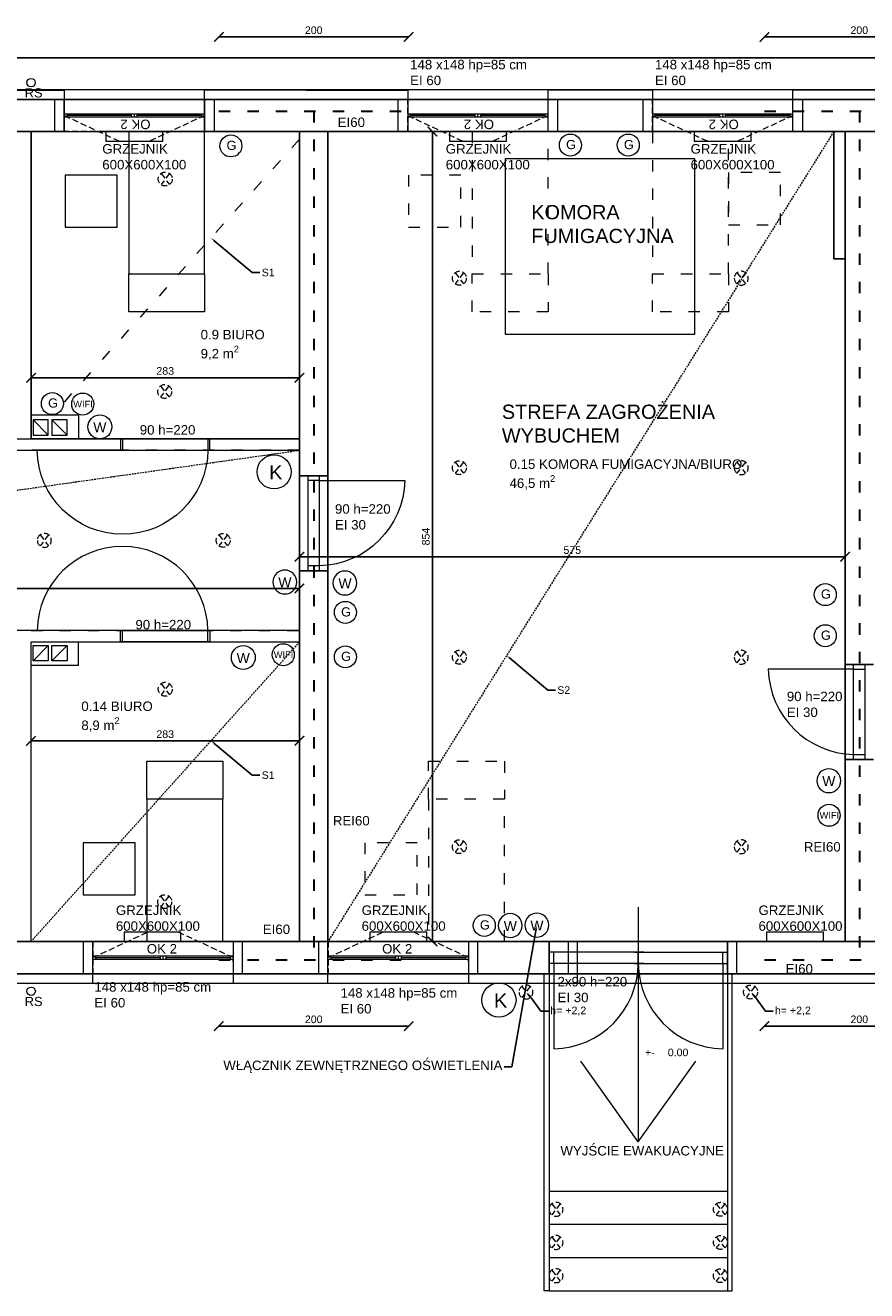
# Model space of a CAD drawing. Header units: centimetres. Extents: x -2458 to 12284, y -19336 to 2224.
# Tile 12 of 20: x 6063 to 6950, y -10253 to -8918. Entities that reach past the tile are written whole.
import ezdxf
from ezdxf import colors
from ezdxf.entities.mleader import LeaderData, LeaderLine
from ezdxf.math import Vec2, Vec3

# ---------------------------------------------------------------- set-up
doc = ezdxf.new("R2010")
doc.units = ezdxf.units.CM
doc.linetypes.add('DASHED2', pattern=[9.525, 6.35, -3.175])
doc.linetypes.add('GCAD_ISO03W100', pattern=[30, 12, -18])
for name, color, linetype, lineweight in [('100_KONSTRUKCYNE', 10, 'Continuous', 25), ('200_DZIAŁOWE', 50, 'Continuous', 15), ('300_DRZWI NOWE', 60, 'Continuous', 5), ('401_OKNA NOWE', 150, 'Continuous', 5), ('500_WIDOK', 220, 'Continuous', 5), ('600_POWIERZCHNIE', 11, 'Continuous', 9), ('800_WYMIARY', 210, 'Continuous', 9), ('900_SUFITY PODWIESZONE', 40, 'Continuous', 9), ('901_LAMPY', 51, 'Continuous', 5), ('902_PPOZ', 121, 'Continuous', 30)]:
    doc.layers.add(name, color=color, linetype=linetype, lineweight=lineweight)
doc.styles.get("Standard").update_dxf_attribs({"font": 'arial.ttf'})
doc.dimstyles.new('Kasia', dxfattribs={"dimtxt": 8, "dimasz": 10, "dimexe": 1.25, "dimexo": 0.625, "dimgap": 3, "dimtad": 1, "dimtxsty": 'Standard', "dimblk": 'ARCHTICK', "dimcen": 2.5, "dimse1": 1, "dimse2": 1, "dimadec": 0, "dimazin": 0, "dimtfac": 1, "dimtmove": 0, "dimatfit": 3, "dimldrblk": 'ARCHTICK', "dimfxl": 1, "dimarcsym": 1})

# ---------------------------------------------------------------- blocks, each defined once
blk = doc.blocks.new('okno nowe 148')
at = {"layer": '401_OKNA NOWE', "linetype": 'DASHED2'}
for p, q in [((5305.8, -8865.9), (5157.8, -8865.9)), ((5157.8, -8899.9), (5157.8, -8865.9)), ((5305.8, -8899.9), (5305.8, -8865.9)), ((5157.8, -8882.9), (5217.6, -8910.8)), ((5305.8, -8882.9), (5246, -8910.8)), ((5305.8, -8899.9), (5157.8, -8899.9))]:
    blk.add_line(p, q, dxfattribs=at)
at = {"layer": '401_OKNA NOWE'}
for p, q in [((5157.8, -8878.4), (5157.8, -8881.4)), ((5305.8, -8881.4), (5157.8, -8881.4)), ((5157.8, -8884.4), (5305.8, -8884.4)), ((5160.8, -8884.4), (5160.8, -8881.4)), ((5228.8, -8882.9), (5160.8, -8882.9)), ((5228.8, -8884.4), (5228.8, -8881.4)), ((5231.8, -8884.4), (5231.8, -8881.4)), ((5234.8, -8884.4), (5234.8, -8881.4)), ((5302.8, -8882.9), (5234.8, -8882.9)), ((5302.8, -8884.4), (5302.8, -8881.4)), ((5305.8, -8881.4), (5305.8, -8878.4))]:
    blk.add_line(p, q, dxfattribs=at)
at = {"layer": '401_OKNA NOWE', "insert": (5248.8, -8887.1), "char_height": 10, "width": 232.929, "attachment_point": 7, "rotation": 180}
blk.add_mtext('OK 2', dxfattribs=at)
blk = doc.blocks.new('wyjście ewakuacyjne')
at = {"layer": '200_DZIAŁOWE'}
for q in [(3304.9, -10231.2), (3426.1, -10231.2)]:
    blk.add_line((3365.5, -10316.1), q, dxfattribs=at)
blk.add_lwpolyline([(3365.5, -10068.8), (3365.5, -10316.1), (3365.5, -10316.1)], dxfattribs=at)
at = {"layer": '200_DZIAŁOWE', "insert": (3283.5, -10320.6), "char_height": 10, "width": 232.929, "attachment_point": 1}
blk.add_mtext('WYJŚCIE EWAKUACYJNE', dxfattribs=at)
blk = doc.blocks.new('drzwi 90')
at = {"layer": '300_DRZWI NOWE'}
for p, q in [((1441.9, -9391.1), (1441.9, -9301.1)), ((1346.9, -9391.1), (1346.9, -9403.1)), ((1351.9, -9391.1), (1351.9, -9403.1)), ((1441.9, -9391.1), (1441.9, -9403.1)), ((1446.9, -9391.1), (1446.9, -9403.1))]:
    blk.add_line(p, q, dxfattribs=at)
for points in [[(1346.9, -9391.1), (1446.9, -9391.1)], [(1346.9, -9403.1), (1446.9, -9403.1)]]:
    blk.add_lwpolyline(points, dxfattribs=at)
blk.add_arc((1444.4, -9393.6), 92.5, 91.5482, 178.4518, dxfattribs=at)
blk = doc.blocks.new('_ArchTick')
at = {"color": 0, "linetype": 'ByBlock', "transparency": 16777216, "const_width": 0.15}
blk.add_lwpolyline([(-0.5, -0.5), (0.5, 0.5)], dxfattribs=at)
blk = doc.blocks.new('*D60')
at = {"layer": '800_WYMIARY', "color": 0, "lineweight": -2}
blk.add_line((6351.8, -9512.1), (5006.8, -9512.1), dxfattribs=at)
at = {"layer": '800_WYMIARY', "color": 0, "lineweight": -2, "xscale": 10, "yscale": 10, "zscale": 10, "rotation": 180}
blk.add_blockref('_ArchTick', (5006.8, -9512.1), dxfattribs=at)
at = {"layer": '800_WYMIARY', "color": 0, "lineweight": -2, "xscale": 10, "yscale": 10, "zscale": 10}
blk.add_blockref('_ArchTick', (6351.8, -9512.1), dxfattribs=at)
at = {"layer": '800_WYMIARY', "color": 0, "insert": (5679.3, -9505), "char_height": 8, "attachment_point": 5}
blk.add_mtext('1345', dxfattribs=at)
blk = doc.blocks.new('*D63')
at = {"layer": '800_WYMIARY', "color": 0, "lineweight": -2}
blk.add_line((6351.8, -9478.7), (6926.8, -9478.7), dxfattribs=at)
at = {"layer": '800_WYMIARY', "color": 0, "lineweight": -2, "xscale": 10, "yscale": 10, "zscale": 10, "rotation": 180}
blk.add_blockref('_ArchTick', (6351.8, -9478.7), dxfattribs=at)
at = {"layer": '800_WYMIARY', "color": 0, "lineweight": -2, "xscale": 10, "yscale": 10, "zscale": 10}
blk.add_blockref('_ArchTick', (6926.8, -9478.7), dxfattribs=at)
at = {"layer": '800_WYMIARY', "color": 0, "insert": (6639.3, -9471.7), "char_height": 8, "attachment_point": 5}
blk.add_mtext('575', dxfattribs=at)
blk = doc.blocks.new('kamera')
at = {"layer": '500_WIDOK'}
blk.add_circle((8055.2, -9517.4), 18, dxfattribs=at)
at = {"layer": '500_WIDOK', "insert": (8050, -9510.4), "char_height": 15, "width": 232.929, "attachment_point": 1}
blk.add_mtext('K', dxfattribs=at)
blk = doc.blocks.new('gniazdo')
at = {"layer": '500_WIDOK'}
blk.add_circle((8039.5, -9399.9), 11.6, dxfattribs=at)
at = {"layer": '500_WIDOK', "insert": (8034.9, -9394.5), "char_height": 9.69, "width": 150.523, "attachment_point": 1}
blk.add_mtext('G', dxfattribs=at)
blk = doc.blocks.new('k1')
at = {"layer": '200_DZIAŁOWE'}
blk.add_line((7814.8, -9228.4), (7830.8, -9244.4), dxfattribs=at)
blk.add_lwpolyline([(7814.8, -9228.4), (7814.8, -9244.4), (7830.8, -9244.4), (7830.8, -9228.4), (7814.8, -9228.4)], dxfattribs=at)
blk = doc.blocks.new('grzejnik 600x600x100')
at = {"layer": '500_WIDOK'}
blk.add_lwpolyline([(5341.8, -9108), (5341.8, -9118), (5401.8, -9118), (5401.8, -9108), (5341.8, -9108)], dxfattribs=at)
at = {"layer": '500_WIDOK', "insert": (5333.2, -9080), "char_height": 10, "width": 42.029, "attachment_point": 1}
blk.add_mtext('GRZEJNIK 600X600X100', dxfattribs=at)
blk = doc.blocks.new('drzwi 90 180')
at = {"layer": '300_DRZWI NOWE'}
for p, q in [((9308.8, -6956.3), (9308.8, -6944.3)), ((9308.8, -6944.3), (9402.8, -6944.3)), ((9310.8, -6944.3), (9310.8, -6956.3)), ((9400.8, -6944.3), (9400.8, -6956.3)), ((9402.8, -6944.3), (9402.8, -6956.3)), ((9402.8, -6956.3), (9308.8, -6956.3)), ((9400.8, -6956.3), (9490.8, -6956.3))]:
    blk.add_line(p, q, dxfattribs=at)
blk.add_arc((9400.8, -6954.9), 90, 180.9069, 359.0931, dxfattribs=at)
blk = doc.blocks.new('włącznik')
at = {"layer": '500_WIDOK'}
blk.add_circle((7992.9, -9401), 12.6, dxfattribs=at)
at = {"layer": '500_WIDOK', "insert": (7985.9, -9396.2), "char_height": 10.5, "width": 163.633, "attachment_point": 1}
blk.add_mtext('W', dxfattribs=at)
blk = doc.blocks.new('oświetlenie')
at = {"layer": '901_LAMPY', "linetype": 'DASHED2'}
for p, q in [((8105, -9394.1), (8096, -9405.7)), ((8096, -9394.1), (8105, -9405.7))]:
    blk.add_line(p, q, dxfattribs=at)
blk.add_circle((8100.5, -9399.9), 7.36, dxfattribs=at)
blk = doc.blocks.new('2X90 EI30')
at = {"layer": '300_DRZWI NOWE'}
for p, q in [((6912.5, -10070.2), (6912.5, -10058.2)), ((6917.5, -10070.2), (6917.5, -10058.2)), ((7006.5, -10070.2), (7006.5, -10058.2)), ((7006.5, -10070.2), (7006.5, -10058.2)), ((7095.5, -10070.2), (7095.5, -10058.2)), ((7100.5, -10070.2), (7100.5, -10058.2)), ((6917.5, -10070.2), (6917.5, -10160.2)), ((7095.5, -10070.2), (7095.5, -10160.2))]:
    blk.add_line(p, q, dxfattribs=at)
for points in [[(7012.5, -10058.2), (6912.5, -10058.2)], [(7002.5, -10058.2), (7100.5, -10058.2)], [(7012.5, -10070.2), (6912.5, -10070.2)], [(7002.5, -10070.2), (7100.5, -10070.2)]]:
    blk.add_lwpolyline(points, dxfattribs=at)
for centre, start, end in [((6915.8, -10069.5), 271.0955, 359.5446), ((7097.3, -10069.5), 180.4554, 268.9045)]:
    blk.add_arc(centre, 90.7, start, end, dxfattribs=at)
blk = doc.blocks.new('*D387')
at = {"layer": '800_WYMIARY', "color": 0, "lineweight": -2}
blk.add_line((8881.8, -8952.5), (538.8, -8952.5), dxfattribs=at)
at = {"layer": '800_WYMIARY', "color": 0, "lineweight": -2, "xscale": 10, "yscale": 10, "zscale": 10, "rotation": 180}
blk.add_blockref('_ArchTick', (538.8, -8952.5), dxfattribs=at)
at = {"layer": '800_WYMIARY', "color": 0, "lineweight": -2, "xscale": 10, "yscale": 10, "zscale": 10}
blk.add_blockref('_ArchTick', (8881.8, -8952.5), dxfattribs=at)
at = {"layer": '800_WYMIARY', "color": 0, "insert": (4710.3, -8945.4), "char_height": 8, "attachment_point": 5}
blk.add_mtext('8343', dxfattribs=at)
blk = doc.blocks.new('RS')
at = {"layer": '500_WIDOK'}
blk.add_circle((554.4, -9936.9), 4.5, dxfattribs=at)
at = {"layer": '500_WIDOK', "insert": (547.7, -9942.8), "char_height": 9.69, "width": 150.523, "attachment_point": 1}
blk.add_mtext('RS', dxfattribs=at)
blk = doc.blocks.new('RURY S')
at = {"layer": '200_DZIAŁOWE'}
blk.add_blockref('RS', (5514.5, 0), dxfattribs=at)
blk.add_blockref('RS', (5514.5, 0), dxfattribs=at)
blk = doc.blocks.new('*D518')
at = {"layer": '800_WYMIARY', "color": 0, "lineweight": -2}
blk.add_line((6841.8, -9973.6), (7041.8, -9973.6), dxfattribs=at)
at = {"layer": '800_WYMIARY', "color": 0, "lineweight": -2, "xscale": 10, "yscale": 10, "zscale": 10, "rotation": 180}
blk.add_blockref('_ArchTick', (6841.8, -9973.6), dxfattribs=at)
at = {"layer": '800_WYMIARY', "color": 0, "lineweight": -2, "xscale": 10, "yscale": 10, "zscale": 10}
blk.add_blockref('_ArchTick', (7041.8, -9973.6), dxfattribs=at)
at = {"layer": '800_WYMIARY', "color": 0, "insert": (6941.8, -9966.5), "char_height": 8, "attachment_point": 5}
blk.add_mtext('200', dxfattribs=at)
blk = doc.blocks.new('*D519')
at = {"layer": '800_WYMIARY', "color": 0, "lineweight": -2}
blk.add_line((7041.8, -8930.6), (6841.8, -8930.6), dxfattribs=at)
at = {"layer": '800_WYMIARY', "color": 0, "lineweight": -2, "xscale": 10, "yscale": 10, "zscale": 10, "rotation": 180}
blk.add_blockref('_ArchTick', (6841.8, -8930.6), dxfattribs=at)
at = {"layer": '800_WYMIARY', "color": 0, "lineweight": -2, "xscale": 10, "yscale": 10, "zscale": 10}
blk.add_blockref('_ArchTick', (7041.8, -8930.6), dxfattribs=at)
at = {"layer": '800_WYMIARY', "color": 0, "insert": (6941.8, -8923.5), "char_height": 8, "attachment_point": 5}
blk.add_mtext('200', dxfattribs=at)
blk = doc.blocks.new('*D520')
at = {"layer": '800_WYMIARY', "color": 0, "lineweight": -2}
blk.add_line((6266.8, -9973.6), (6466.8, -9973.6), dxfattribs=at)
at = {"layer": '800_WYMIARY', "color": 0, "lineweight": -2, "xscale": 10, "yscale": 10, "zscale": 10, "rotation": 180}
blk.add_blockref('_ArchTick', (6266.8, -9973.6), dxfattribs=at)
at = {"layer": '800_WYMIARY', "color": 0, "lineweight": -2, "xscale": 10, "yscale": 10, "zscale": 10}
blk.add_blockref('_ArchTick', (6466.8, -9973.6), dxfattribs=at)
at = {"layer": '800_WYMIARY', "color": 0, "insert": (6366.8, -9966.5), "char_height": 8, "attachment_point": 5}
blk.add_mtext('200', dxfattribs=at)
blk = doc.blocks.new('*D521')
at = {"layer": '800_WYMIARY', "color": 0, "lineweight": -2}
blk.add_line((6466.8, -8930.6), (6266.8, -8930.6), dxfattribs=at)
at = {"layer": '800_WYMIARY', "color": 0, "lineweight": -2, "xscale": 10, "yscale": 10, "zscale": 10, "rotation": 180}
blk.add_blockref('_ArchTick', (6266.8, -8930.6), dxfattribs=at)
at = {"layer": '800_WYMIARY', "color": 0, "lineweight": -2, "xscale": 10, "yscale": 10, "zscale": 10}
blk.add_blockref('_ArchTick', (6466.8, -8930.6), dxfattribs=at)
at = {"layer": '800_WYMIARY', "color": 0, "insert": (6366.8, -8923.5), "char_height": 8, "attachment_point": 5}
blk.add_mtext('200', dxfattribs=at)
blk = doc.blocks.new('grzejnik 600x600x100 2')
at = {"layer": '500_WIDOK'}
blk.add_lwpolyline([(8062.5, -8915.4), (8062.5, -8925.4), (8122.5, -8925.4), (8122.5, -8915.4), (8062.5, -8915.4)], dxfattribs=at)
at = {"layer": '500_WIDOK', "insert": (8058.6, -8928.6), "char_height": 10, "width": 42.029, "attachment_point": 1}
blk.add_mtext('GRZEJNIK 600X600X100', dxfattribs=at)
blk = doc.blocks.new('wifi')
at = {"layer": '500_WIDOK'}
blk.add_circle((3872.6, -9470.7), 11.6, dxfattribs=at)
at = {"layer": '500_WIDOK', "insert": (3862.6, -9467.2), "char_height": 7, "width": 150.523, "attachment_point": 1}
blk.add_mtext('WIFI', dxfattribs=at)
blk = doc.blocks.new('*D711')
at = {"layer": '800_WYMIARY', "color": 0, "lineweight": -2}
blk.add_line((6068.8, -9672.8), (6351.8, -9672.8), dxfattribs=at)
at = {"layer": '800_WYMIARY', "color": 0, "lineweight": -2, "xscale": 10, "yscale": 10, "zscale": 10, "rotation": 180}
blk.add_blockref('_ArchTick', (6068.8, -9672.8), dxfattribs=at)
at = {"layer": '800_WYMIARY', "color": 0, "lineweight": -2, "xscale": 10, "yscale": 10, "zscale": 10}
blk.add_blockref('_ArchTick', (6351.8, -9672.8), dxfattribs=at)
at = {"layer": '800_WYMIARY', "color": 0, "insert": (6210.3, -9665.8), "char_height": 8, "attachment_point": 5}
blk.add_mtext('283', dxfattribs=at)
blk = doc.blocks.new('*D719')
at = {"layer": '800_WYMIARY', "color": 0, "lineweight": -2}
blk.add_line((6068.8, -9289.9), (6351.8, -9289.9), dxfattribs=at)
at = {"layer": '800_WYMIARY', "color": 0, "lineweight": -2, "xscale": 10, "yscale": 10, "zscale": 10, "rotation": 180}
blk.add_blockref('_ArchTick', (6068.8, -9289.9), dxfattribs=at)
at = {"layer": '800_WYMIARY', "color": 0, "lineweight": -2, "xscale": 10, "yscale": 10, "zscale": 10}
blk.add_blockref('_ArchTick', (6351.8, -9289.9), dxfattribs=at)
at = {"layer": '800_WYMIARY', "color": 0, "insert": (6210.3, -9282.8), "char_height": 8, "attachment_point": 5}
blk.add_mtext('283', dxfattribs=at)
blk = doc.blocks.new('*D720')
at = {"layer": '800_WYMIARY', "color": 0, "lineweight": -2}
blk.add_line((6492, -9030.4), (6492, -9884.4), dxfattribs=at)
at = {"layer": '800_WYMIARY', "color": 0, "lineweight": -2, "xscale": 10, "yscale": 10, "zscale": 10}
for p, rotation in [((6492, -9030.4), 90), ((6492, -9884.4), 270)]:
    blk.add_blockref('_ArchTick', p, dxfattribs=dict(at, rotation=rotation))
at = {"layer": '800_WYMIARY', "color": 0, "insert": (6485, -9457.4), "char_height": 8, "attachment_point": 5, "rotation": 90}
blk.add_mtext('854', dxfattribs=at)
blk = doc.blocks.new('RS POLNOC')
at = {"layer": '200_DZIAŁOWE'}
blk.add_blockref('RS', (4641.9, 3755.1), dxfattribs=at)
blk.add_blockref('RS', (4641.9, 3755.1), dxfattribs=at)

msp = doc.modelspace()

# ---------------------------------------------------------------- linework, layer by layer
at = {"layer": '100_KONSTRUKCYNE'}
for p, q in [((5018.847, -8996.404), (8871.847, -8996.404)), ((6103.847, -8996.404), (6103.847, -9030.404)), ((6251.847, -9030.404), (6251.847, -8996.404)), ((6103.847, -9030.404), (5993.847, -9030.404)), ((8837.847, -9030.404), (6251.847, -9030.404)), ((6351.847, -9884.404), (6351.847, -9030.404)), ((6381.847, -9884.404), (6381.847, -9030.404)), ((6914.847, -9164.404), (6914.847, -9030.404)), ((6926.847, -9030.404), (6926.847, -9884.404)), ((6914.847, -9164.404), (6926.847, -9164.404)), ((6351.847, -9393.481), (6381.847, -9393.481)), ((6351.847, -9493.481), (6381.847, -9493.481)), ((6956.847, -9592.406), (6926.847, -9592.406)), ((6956.847, -9692.406), (6926.847, -9692.406)), ((5048.847, -9884.404), (8837.847, -9884.404)), ((6614.847, -9884.404), (6614.847, -9918.404)), ((6802.847, -9884.404), (6802.847, -9918.404)), ((5018.847, -9918.404), (8871.847, -9918.404))]:
    msp.add_line(p, q, dxfattribs=at)
at = {"layer": '200_DZIAŁOWE'}
for p, q in [((6068.847, -9030.404), (6068.847, -9354.404)), ((6118.847, -9329.404), (6068.847, -9329.404)), ((6118.847, -9329.404), (6118.847, -9354.404)), ((5048.847, -9354.404), (6351.847, -9354.404)), ((5048.847, -9366.404), (6351.847, -9366.404)), ((6351.847, -9556.404), (5006.847, -9556.404)), ((6068.847, -9884.404), (6068.847, -9568.404)), ((6118.847, -9593.404), (6118.847, -9568.404)), ((6118.847, -9593.404), (6068.847, -9593.404)), ((6281.847, -9884.404), (6291.847, -9884.404)), ((6016.847, -9918.404), (6122.847, -9918.404)), ((6614.847, -9918.404), (6614.847, -10252.604)), ((6802.847, -9918.404), (6802.847, -10252.604)), ((6614.847, -10147.604), (6802.847, -10147.604)), ((6614.847, -10182.604), (6802.847, -10182.604)), ((6614.847, -10217.604), (6802.847, -10217.604)), ((6614.847, -10252.604), (6802.847, -10252.604))]:
    msp.add_line(p, q, dxfattribs=at)
for points in [[(5264.847, -8996.404), (5264.847, -9030.404), (5254.847, -9030.404), (5254.847, -8986.404), (6103.847, -8986.883), (6103.847, -9030.404), (6093.847, -9030.404), (6093.847, -8996.404)], [(6261.847, -8996.404), (6261.847, -9030.404), (6251.847, -9030.404), (6251.847, -8986.404), (6465.847, -8986.883), (6465.847, -9030.404), (6455.847, -9030.404), (6455.847, -8996.404)], [(6623.847, -8996.404), (6623.847, -9030.404), (6613.847, -9030.404), (6613.847, -8986.404), (6723.847, -8986.404), (6723.847, -9030.404), (6713.847, -9030.404), (6713.847, -8996.404)], [(6881.847, -8996.404), (6881.847, -9030.404), (6871.847, -9030.404), (6871.847, -8986.404), (7091.847, -8986.404), (7091.847, -9030.404), (7081.847, -9030.404), (7081.847, -8996.404)], [(6568.486, -9244.009), (6768.486, -9244.009), (6768.486, -9059.135), (6568.486, -9059.135), (6568.486, -9244.009)], [(6028.847, -9918.404), (6028.847, -9884.404), (6018.847, -9884.404), (6018.847, -9918.404), (6018.847, -9918.404), (6018.847, -9928.404), (6133.847, -9928.404), (6133.847, -9884.404), (6123.847, -9884.404), (6123.847, -9918.404)], [(6291.847, -9918.404), (6291.847, -9884.404), (6281.847, -9884.404), (6281.847, -9918.404), (6281.847, -9918.404), (6281.847, -9928.404), (6381.847, -9928.404), (6381.847, -9884.404), (6371.847, -9884.404), (6371.847, -9918.404)], [(6539.847, -9918.404), (6539.847, -9884.404), (6529.847, -9884.404), (6529.847, -9918.404), (6529.847, -9918.404), (6529.847, -9928.404), (6644.847, -9928.404), (6644.847, -9884.404), (6634.847, -9884.404), (6634.847, -9918.404)], [(6812.847, -9918.404), (6812.847, -9884.404), (6802.847, -9884.404), (6802.847, -9918.404), (6802.847, -9918.404), (6802.847, -9928.404), (7098.847, -9928.404), (7098.847, -9884.404), (7088.847, -9884.404), (7088.847, -9918.404)]]:
    msp.add_lwpolyline(points, dxfattribs=at)
at = {"layer": '500_WIDOK'}
for p, q in [((6609.847, -10252.604), (6609.847, -9918.404)), ((6807.847, -10252.604), (6807.847, -9918.404)), ((6614.847, -10252.604), (6609.847, -10252.604)), ((6802.847, -10252.604), (6807.847, -10252.604))]:
    msp.add_line(p, q, dxfattribs=at)
for points in [[(6171.847, -9030.404), (6171.847, -9180.404), (6251.847, -9180.404), (6251.847, -9030.404), (6171.847, -9030.404)], [(6104.785, -9131.317), (6159.785, -9131.317), (6159.785, -9076.317), (6104.785, -9076.317), (6104.785, -9131.317)], [(6251.847, -9180.404), (6251.847, -9220.404), (6171.847, -9220.404), (6171.847, -9180.404), (6251.847, -9180.404)], [(6270.847, -9694.404), (6270.847, -9734.404), (6190.847, -9734.404), (6190.847, -9694.404), (6270.847, -9694.404)], [(6190.847, -9734.404), (6190.847, -9884.404), (6270.847, -9884.404), (6270.847, -9734.404), (6190.847, -9734.404)], [(6123.785, -9835.317), (6178.785, -9835.317), (6178.785, -9780.317), (6123.785, -9780.317), (6123.785, -9835.317)]]:
    msp.add_lwpolyline(points, dxfattribs=at)
at = {"layer": '500_WIDOK', "linetype": 'GCAD_ISO03W100'}
for points in [[(6533.847, -9030.404), (6533.847, -9180.404), (6613.847, -9180.404), (6613.847, -9030.404), (6533.847, -9030.404)], [(6723.847, -9030.404), (6723.847, -9180.404), (6803.847, -9180.404), (6803.847, -9030.404), (6723.847, -9030.404)], [(6466.785, -9131.317), (6521.785, -9131.317), (6521.785, -9076.317), (6466.785, -9076.317), (6466.785, -9131.317)], [(6803.847, -9128.584), (6858.847, -9128.584), (6858.847, -9073.584), (6803.847, -9073.584), (6803.847, -9128.584)], [(6613.847, -9180.404), (6613.847, -9220.404), (6533.847, -9220.404), (6533.847, -9180.404), (6613.847, -9180.404)], [(6803.847, -9180.404), (6803.847, -9220.404), (6723.847, -9220.404), (6723.847, -9180.404), (6803.847, -9180.404)], [(6567.792, -9694.404), (6567.792, -9734.404), (6487.792, -9734.404), (6487.792, -9694.404), (6567.792, -9694.404)], [(6487.792, -9734.404), (6487.792, -9884.404), (6567.792, -9884.404), (6567.792, -9734.404), (6487.792, -9734.404)], [(6420.73, -9835.317), (6475.73, -9835.317), (6475.73, -9780.317), (6420.73, -9780.317), (6420.73, -9835.317)]]:
    msp.add_lwpolyline(points, dxfattribs=at)
at = {"layer": '600_POWIERZCHNIE'}
for points in [[(6068.847, -9030.404), (6351.847, -9030.404), (6351.847, -9354.404), (6068.847, -9354.404), (6068.847, -9030.404)], [(6381.847, -9030.404), (6926.847, -9030.404), (6926.847, -9884.404), (6381.847, -9884.404), (6381.847, -9030.404)], [(6068.847, -9568.404), (6351.847, -9568.404), (6351.847, -9884.404), (6068.847, -9884.404), (6068.847, -9568.404)]]:
    msp.add_lwpolyline(points, dxfattribs=at)
at = {"layer": '600_POWIERZCHNIE', "linetype": 'GCAD_ISO03W100'}
msp.add_lwpolyline([(5018.847, -9366.404), (5018.847, -9556.404), (6351.847, -9556.404), (6351.847, -9366.404), (5018.847, -9366.404)], dxfattribs=at)
at = {"layer": '800_WYMIARY'}
msp.add_lwpolyline([(538.847, -8986.404), (538.847, -9928.404), (8881.847, -9928.404), (8881.847, -8986.404), (538.847, -8986.404)], dxfattribs=at)
at = {"layer": '900_SUFITY PODWIESZONE', "linetype": 'DASHED2', "ltscale": 0.3}
for p, q in [((6914.847, -9030.404), (6381.847, -9884.404)), ((5048.847, -9550.471), (6351.847, -9366.404)), ((6351.847, -9568.404), (6068.847, -9884.404))]:
    msp.add_line(p, q, dxfattribs=at)
at = {"layer": '900_SUFITY PODWIESZONE', "linetype": 'GCAD_ISO03W100'}
msp.add_line((6351.847, -9038.404), (6091.236, -9329.404), dxfattribs=at)
at = {"layer": '901_LAMPY'}
msp.add_line((6613.847, -9030.404), (6723.847, -9030.404), dxfattribs=at)
at = {"layer": '902_PPOZ', "linetype": 'GCAD_ISO03W100'}
for p, q in [((6266.847, -9008.883), (6466.847, -9008.883)), ((6841.847, -9008.883), (7041.847, -9008.883)), ((6266.847, -9903.605), (6466.847, -9903.605)), ((6841.847, -9903.605), (7041.847, -9903.605))]:
    msp.add_line(p, q, dxfattribs=at)
for points in [[(6366.847, -9008.883), (6366.847, -9008.883), (6366.847, -9903.605)], [(6941.847, -9008.883), (6941.847, -9008.883), (6941.847, -9903.605)]]:
    msp.add_lwpolyline(points, dxfattribs=at)

# ---------------------------------------------------------------- block references
msp.add_blockref('2X90 EI30', (-297.685, 162.583))
at = {"layer": '200_DZIAŁOWE'}
for name, p in [('okno nowe 148', (946.023, -130.493)), ('okno nowe 148', (1308.023, -130.493)), ('okno nowe 148', (1566.023, -130.493)), ('gniazdo', (-1402.17, 355.29)), ('gniazdo', (-1341.22, 355.29)), ('gniazdo', (-1760.007, 354.458)), ('gniazdo', (-1948.129, 82.743)), ('k1', (-1743.844, -106)), ('k1', (-1723.844, -106)), ('włącznik', (-1851.429, 59.234)), ('kamera', (-1730.127, 128.221)), ('gniazdo', (-1133.566, -118.672)), ('gniazdo', (-1639.269, -137.45)), ('gniazdo', (-1133.566, -162.039)), ('włącznik', (-1700.314, -183.999)), ('gniazdo', (-1639.269, -184.334)), ('gniazdo', (-1492.986, -467.568)), ('wyjście ewakuacyjne', (3343.304, 220.568)), ('RURY S', (0, 0)), ('kamera', (-1493.204, -428.704))]:
    msp.add_blockref(name, p, dxfattribs=at)
at = {"layer": '200_DZIAŁOWE', "xscale": -1}
for p in [(14329.251, -104.341), (14392.606, -105.375), (14392.606, -105.375), (14902.532, -313.848), (14566.862, -466.639), (14594.88, -466.072)]:
    msp.add_blockref('włącznik', p, dxfattribs=at)
at = {"layer": '200_DZIAŁOWE', "xscale": -1, "rotation": 180}
for p in [(-1743.844, -18816.807), (-1723.844, -18816.807)]:
    msp.add_blockref('k1', p, dxfattribs=at)
at = {"layer": '200_DZIAŁOWE', "rotation": 180}
for p in [(11439.671, -18784.314), (11687.671, -18784.314)]:
    msp.add_blockref('okno nowe 148', p, dxfattribs=at)
at = {"layer": '300_DRZWI NOWE', "xscale": -1, "rotation": 270}
msp.add_blockref('drzwi 90', (15763.98, -10840.337), dxfattribs=at)
at = {"layer": '300_DRZWI NOWE', "rotation": 90.00000000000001}
msp.add_blockref('drzwi 90', (-2455.286, -11039.262), dxfattribs=at)
at = {"layer": '500_WIDOK'}
for name, p in [('RS POLNOC', (872.59, -2796.962)), ('grzejnik 600x600x100', (825.095, -766.416)), ('grzejnik 600x600x100', (1084.095, -766.416)), ('grzejnik 600x600x100', (1502.373, -766.416))]:
    msp.add_blockref(name, p, dxfattribs=at)
at = {"layer": '600_POWIERZCHNIE', "xscale": -1}
msp.add_blockref('drzwi 90 180', (15566.104, -2410.068), dxfattribs=at)
at = {"layer": '600_POWIERZCHNIE', "rotation": 180}
msp.add_blockref('drzwi 90 180', (15566.104, -16512.74), dxfattribs=at)
at = {"layer": '800_WYMIARY'}
for p in [(2250.746, 152.976), (2462.092, -111.289), (3037.359, -280.593)]:
    msp.add_blockref('wifi', p, dxfattribs=at)
at = {"layer": '901_LAMPY'}
for p in [(-1890.153, 319.49), (-1580.19, 214.905), (-1890.743, 95.49), (-1580.19, 15.1), (-1829.114, -61.51), (-1580.19, -184.705), (-1890.153, -218.51), (-1580.19, -384.51), (-1890.743, -442.51), (-1273.287, -537.77), (-1305.008, -766.868), (-1305.008, -801.868), (-1305.008, -836.868)]:
    msp.add_blockref('oświetlenie', p, dxfattribs=at)
at = {"layer": '901_LAMPY', "xscale": -1}
for p in [(14917.884, 214.905), (14917.884, 15.1), (14183.386, -61.51), (14917.884, -184.705), (14917.884, -384.51), (14690.981, -537.77), (14722.702, -766.868), (14722.702, -801.868), (14722.702, -836.868)]:
    msp.add_blockref('oświetlenie', p, dxfattribs=at)
at = {"layer": '902_PPOZ'}
for p in [(-1914.64, -114.97), (-1552.64, -114.97), (-1294.64, -114.97)]:
    msp.add_blockref('grzejnik 600x600x100 2', p, dxfattribs=at)

# ---------------------------------------------------------------- texts
at = {"layer": '200_DZIAŁOWE', "attachment_point": 1}
for s, insert, char_height, width in [('EI60', (6392.093, -9015.516), 10, 232.9291), ('KOMORA FUMIGACYJNA', (6596.064, -9107.847), 15, 219.65088), ('STREFA ZAGROŻENIA WYBUCHEM', (6565.095, -9318.296), 15, 232.9291), ('REI60', (6386.976, -9752.018), 10, 232.9291), ('REI60', (6883.361, -9779.56), 10, 232.9291), ('EI60', (6313.155, -9866.545), 10, 232.9291), ('EI60', (6864.191, -9908.192), 10, 232.9291)]:
    msp.add_mtext(s, dxfattribs=dict(at, insert=insert, char_height=char_height, width=width))
at = {"layer": '600_POWIERZCHNIE', "width": 308.88117, "attachment_point": 1}
for s, insert, char_height in [('\\A1;0.9 BIURO\\P9,2 m{\\H0.7x;\\S2^ ;}', (6247.62, -9239.462), 10), ('\\A1;0.15 KOMORA FUMIGACYJNA/BIURO\\P46,5 m{\\H0.7x;\\S2^ ;}', (6573.196, -9376.042), 10), ('\\A1;0.14 BIURO\\P8,9 m{\\H0.7x;\\S2^ ;}', (6121.88, -9631.333), 10), ('\\P\\pxi-3,l4,t4;+-^I0.00', (6707.945, -9984.016), 8)]:
    msp.add_mtext(s, dxfattribs=dict(at, insert=insert, char_height=char_height))
at = {"layer": '800_WYMIARY', "char_height": 10, "width": 232.9291, "attachment_point": 1}
for s, insert in [('148 x148 hp=85 cm\\PEI 60', (6468.436, -8954.711)), ('148 x148 hp=85 cm\\PEI 60', (6726.436, -8954.711)), ('90 h=220 ', (6183.473, -9339.894)), ('90 h=220 \\PEI 30', (6389.199, -9423.321)), ('90 h=220 ', (6178.896, -9545.27)), ('90 h=220 \\PEI 30', (6865.431, -9620.993)), ('148 x148 hp=85 cm\\PEI 60', (6135.618, -9927.271)), ('2x90 h=220 \\PEI 30', (6623.774, -9921.725)), ('148 x148 hp=85 cm\\PEI 60', (6395.071, -9933.621))]:
    msp.add_mtext(s, dxfattribs=dict(at, insert=insert))

# ---------------------------------------------------------------- dimensions: what is measured, and where the dimension line sits
at = {"layer": '800_WYMIARY'}
for p1, p2, distance, picture, middle in [((6466.847, -9008.883), (6266.847, -9008.883), -78.251, '*D521', (6366.847, -8923.547)), ((7041.847, -9008.883), (6841.847, -9008.883), -78.251, '*D519', (6941.847, -8923.547)), ((8881.847, -8978.247), (538.847, -8978.247), -25.716, '*D387', (4710.347, -8945.444)), ((6381.847, -9030.404), (6381.847, -9884.404), 110.192, '*D720', (6484.955, -9457.404)), ((6068.847, -9244.266), (6351.847, -9244.266), -45.622, '*D719', (6210.347, -9282.801)), ((6351.847, -9478.72), (6926.847, -9478.72), 0, '*D63', (6639.347, -9471.651)), ((6351.847, -9549.761), (5006.847, -9549.761), -37.684, '*D60', (5679.347, -9504.99)), ((6068.847, -9568.404), (6351.847, -9568.404), -104.442, '*D711', (6210.347, -9665.758))]:
    dim = msp.add_aligned_dim(p1=p1, p2=p2, distance=distance, dimstyle='Kasia', dxfattribs=at)
    dim.commit()
    dim.dimension.update_dxf_attribs({"geometry": picture, "text_midpoint": middle})
for base, p1, p2, picture, middle in [((6466.847, -9973.567), (6266.847, -9903.605), (6466.847, -9903.605), '*D520', (6366.847, -9973.567)), ((7041.847, -9973.567), (6841.847, -9903.605), (7041.847, -9903.605), '*D518', (6941.847, -9973.567))]:
    dim = msp.add_linear_dim(base=base, p1=p1, p2=p2, angle=0, dimstyle='Kasia', dxfattribs=at)
    dim.commit()
    dim.dimension.update_dxf_attribs({"geometry": picture, "text_midpoint": middle, "dimtype": 161})

# ---------------------------------------------------------------- leaders
at = {"layer": '900_SUFITY PODWIESZONE'}
ml = msp.add_multileader_mtext('Standard', dxfattribs=at)
ml.set_content('S1')
ml.set_leader_properties()
ml.build(insert=Vec2(0, 0))
ctx = ml.context
ctx.base_point, ctx.char_height, ctx.plane_origin = Vec3(6309.982, -9179.015), 8, Vec3(6258.569, -9142.559)
notes = []
notes.append((ctx, [(0, (1, 1, 0), (6301.982, -9179.015), (1, 0), 8, [(0, [(6258.569, -9142.559)], 0, [])])]))
ctx.mtext.insert, ctx.mtext.flow_direction = Vec3(6311.982, -9174.947), 5
ml = msp.add_multileader_mtext('Standard', dxfattribs=at)
ml.set_content('S2')
ml.set_leader_properties()
ml.build(insert=Vec2(0, 0))
ctx = ml.context
ctx.base_point, ctx.char_height, ctx.plane_origin = Vec3(6621.457, -9619.322), 8, Vec3(6570.044, -9582.865)
notes.append((ctx, [(0, (1, 1, 0), (6613.457, -9619.322), (1, 0), 8, [(0, [(6570.044, -9582.865)], 0, [])])]))
ctx.mtext.insert, ctx.mtext.flow_direction = Vec3(6623.457, -9615.254), 5
ml = msp.add_multileader_mtext('Standard', dxfattribs=at)
ml.set_content('S1')
ml.set_leader_properties()
ml.build(insert=Vec2(0, 0))
ctx = ml.context
ctx.base_point, ctx.char_height, ctx.plane_origin = Vec3(6309.982, -9709.015), 8, Vec3(6258.569, -9672.559)
notes.append((ctx, [(0, (1, 1, 0), (6301.982, -9709.015), (1, 0), 8, [(0, [(6258.569, -9672.559)], 0, [])])]))
ctx.mtext.insert, ctx.mtext.flow_direction = Vec3(6311.982, -9704.947), 5
ml = msp.add_multileader_mtext('Standard', dxfattribs=at)
ml.set_content('WŁĄCZNIK ZEWNĘTRZNEGO OŚWIETLENIA')
ml.set_leader_properties()
ml.build(insert=Vec2(0, 0))
ctx = ml.context
ctx.base_point, ctx.char_height, ctx.plane_origin = Vec3(6269.637, -10016.452), 10, Vec3(6218.223, -10007.259)
ctx.text_align_type = 2
notes.append((ctx, [(0, (1, 1, 0), (6575.648, -10016.452), (-1, 0), 8, [(0, [(6601.958, -9867.064)], 0, [])])]))
ctx.mtext.insert, ctx.mtext.alignment, ctx.mtext.flow_direction = Vec3(6565.648, -10009.986), 3, 5
at = {"layer": '901_LAMPY'}
ml = msp.add_multileader_mtext('Standard', dxfattribs=at)
ml.set_content('h= +2,2')
ml.set_leader_properties()
ml.build(insert=Vec2(0, 0))
ctx = ml.context
ctx.base_point, ctx.char_height, ctx.plane_origin = Vec3(6614.127, -9957.857), 8, Vec3(6591.875, -9938.122)
notes.append((ctx, [(0, (1, 1, 0), (6606.127, -9957.857), (1, 0), 8, [(0, [(6591.875, -9938.122)], 0, [])])]))
ctx.mtext.insert, ctx.mtext.flow_direction = Vec3(6616.127, -9953.066), 5
ml = msp.add_multileader_mtext('Standard', dxfattribs=at)
ml.set_content('h= +2,2')
ml.set_leader_properties()
ml.build(insert=Vec2(0, 0))
ctx = ml.context
ctx.base_point, ctx.char_height, ctx.plane_origin = Vec3(6850.859, -9957.857), 8, Vec3(6828.607, -9938.122)
notes.append((ctx, [(0, (1, 1, 0), (6842.859, -9957.857), (1, 0), 8, [(0, [(6828.607, -9938.122)], 0, [])])]))
ctx.mtext.insert, ctx.mtext.flow_direction = Vec3(6852.859, -9953.066), 5
for ctx, leaders in notes:
    for number, flags, end, landing, length, lines in leaders:
        leader = LeaderData()
        leader.index, (leader.has_last_leader_line, leader.has_dogleg_vector, leader.attachment_direction) = number, flags
        leader.last_leader_point, leader.dogleg_vector, leader.dogleg_length = Vec3(end), Vec3(landing), length
        for number, points, colour, breaks in lines:
            line = LeaderLine()
            line.index, line.vertices, line.color, line.breaks = number, Vec3.list(points), colors.encode_raw_color(colour), breaks
            leader.lines.append(line)
        ctx.leaders.append(leader)

doc.saveas('drawing.dxf')
